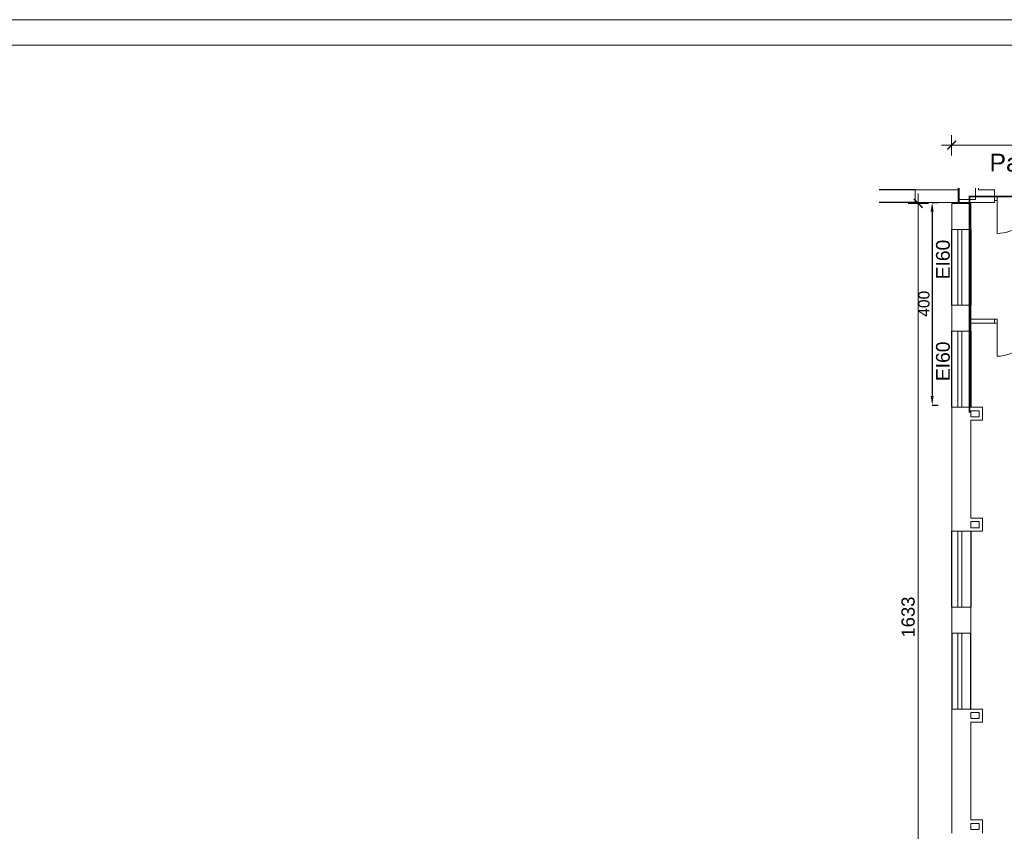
# Model space of a CAD drawing. Header units: millimetres. Extents: x 126553 to 403692, y -95821 to 38049.
# Tile 181 of 256: x 218496 to 220439, y 14755 to 16357. Entities that reach past the tile are written whole.
import ezdxf

# ---------------------------------------------------------------- set-up
doc = ezdxf.new("R2010")
doc.units = ezdxf.units.MM
doc.linetypes.add('ACAD_ISO02W100', pattern=[15, 12, -3])
for name, color, linetype, lineweight in [('ekspertyza', 7, 'Continuous', 30), ('OKNA', 7, 'Continuous', 13), ('opisy', 7, 'Continuous', 18), ('ramki', 250, 'Continuous', 13), ('WAW_P-POŻ', 10, 'Continuous', 9), ('WYMIAR', 7, 'Continuous', 18), ('ŚCIANY GRUBE', 7, 'Continuous', 20)]:
    doc.layers.add(name, color=color, linetype=linetype, lineweight=lineweight)
doc.layers.add('WENTYLE_WADLIWE', color=1, linetype='Continuous')
doc.layers.add('WIDOK', color=7, linetype='Continuous')
doc.styles.add('Arial', font='arial.ttf')
doc.dimstyles.new('100 moje', dxfattribs={"dimtxt": 22, "dimasz": 12, "dimexe": 12, "dimexo": 20, "dimgap": 3, "dimtad": 1, "dimdec": 1, "dimrnd": 0.5, "dimtxsty": 'Standard', "dimblk1": 'ARCHTICK', "dimblk2": 'ARCHTICK', "dimsah": 1, "dimcen": 0.1, "dimdle": 10, "dimclrd": 256, "dimclre": 256, "dimclrt": 256, "dimadec": 0, "dimazin": 0, "dimtfac": 1, "dimtdec": 1, "dimtofl": 0, "dimtmove": 1, "dimatfit": 3, "dimfxl": 12, "dimfxlon": 1, "dimtolj": 1, "dimtzin": 0, "dimarcsym": 0})
doc.dimstyles.new('A_100', dxfattribs={"dimtxt": 26, "dimasz": 2, "dimexe": 0, "dimexo": 5, "dimgap": 0.01, "dimtad": 0, "dimdec": 4, "dimrnd": 0.5, "dimdsep": 46, "dimtxsty": 'Arial', "dimblk1": 'K', "dimblk2": 'K', "dimsah": 1, "dimcen": 10, "dimse1": 1, "dimse2": 1, "dimclrd": 256, "dimclre": 256, "dimclrt": 1, "dimadec": 0, "dimazin": 0, "dimtfac": 0.5, "dimtdec": 4, "dimtmove": 0, "dimatfit": 3, "dimldrblk": 'K', "dimfxl": 1, "dimtvp": 0.75, "dimtolj": 1, "dimtzin": 0, "dimlwd": 13, "dimarcsym": 0})

# ---------------------------------------------------------------- blocks, each defined once
blk = doc.blocks.new('*D2546')
at = {"layer": 'Defpoints', "color": 0, "linetype": 'Continuous', "lineweight": 60, "transparency": 16777216}
for p in [(220295.6, 15996.4), (220293.9, 15596.4), (220296.2, 15596.4)]:
    blk.add_point(p, dxfattribs=at)
at = {"layer": 'ekspertyza', "linetype": 'Continuous', "lineweight": -2, "transparency": 16777216}
for p, q in [((220296.2, 15996.4), (220308.2, 15996.4)), ((220296.2, 15978.4), (220296.2, 15614.4)), ((220296.2, 15596.4), (220308.2, 15596.4))]:
    blk.add_line(p, q, dxfattribs=at)
at = {"layer": 'ekspertyza', "linetype": 'Continuous', "lineweight": 60, "transparency": 16777216}
for points in [[(220293.2, 15978.4), (220299.2, 15978.4), (220296.2, 15996.4)], [(220293.2, 15614.4), (220299.2, 15614.4), (220296.2, 15596.4)]]:
    blk.add_solid(points, dxfattribs=at)
at = {"layer": 'ekspertyza', "linetype": 'Continuous', "lineweight": 20, "transparency": 16777216, "insert": (220280, 15796.4), "char_height": 22, "attachment_point": 5, "rotation": 90, "style": 'Arial'}
blk.add_mtext('\\A1;400', dxfattribs=at)
blk = doc.blocks.new('K')
for p, q in [((0, 10), (0, -10)), ((-10, 0), (10, 0)), ((4.24, 4.24), (-4.24, -4.24))]:
    blk.add_line(p, q)
blk.add_trace([(-4.77, -3.71), (-3.71, -4.77), (3.71, 4.77), (4.77, 3.71)])
blk = doc.blocks.new('*D2971')
at = {"layer": 'Defpoints', "color": 0, "linetype": 'ByBlock', "lineweight": -3}
for p in [(220334.7, 15994.4), (220268.8, 14361.4), (220320.7, 14361.4)]:
    blk.add_point(p, dxfattribs=at)
at = {"layer": 'WYMIAR', "linetype": 'ByBlock', "lineweight": 13}
blk.add_line((220268.8, 15992.4), (220268.8, 14363.4), dxfattribs=at)
at = {"layer": 'WYMIAR', "linetype": 'ByBlock', "lineweight": 13, "xscale": 2, "yscale": 2, "zscale": 2}
for p, rotation in [((220268.8, 15994.4), 90), ((220268.8, 14361.4), 270)]:
    blk.add_blockref('K', p, dxfattribs=dict(at, rotation=rotation))
at = {"layer": 'WYMIAR', "color": 7, "linetype": 'ByBlock', "insert": (220248.9, 15177.9), "char_height": 26, "attachment_point": 5, "rotation": 90, "style": 'Arial'}
blk.add_mtext('\\A1;1633', dxfattribs=at)
blk = doc.blocks.new('*D2972')
at = {"layer": 'Defpoints', "color": 0, "linetype": 'ByBlock', "lineweight": -3}
for p in [(220760.7, 16109.4), (220334.7, 15994.4), (220760.7, 15996.4)]:
    blk.add_point(p, dxfattribs=at)
at = {"layer": 'WYMIAR', "linetype": 'ByBlock', "lineweight": 13}
blk.add_line((220336.7, 16109.4), (220758.7, 16109.4), dxfattribs=at)
at = {"layer": 'WYMIAR', "linetype": 'ByBlock', "lineweight": 13, "xscale": 2, "yscale": 2, "zscale": 2, "rotation": 180}
blk.add_blockref('K', (220334.7, 16109.4), dxfattribs=at)
at = {"layer": 'WYMIAR', "linetype": 'ByBlock', "lineweight": 13, "xscale": 2, "yscale": 2, "zscale": 2}
blk.add_blockref('K', (220760.7, 16109.4), dxfattribs=at)
at = {"layer": 'WYMIAR', "color": 7, "linetype": 'ByBlock', "insert": (220547.7, 16129.3), "char_height": 26, "attachment_point": 5, "style": 'Arial'}
blk.add_mtext('\\A1;426', dxfattribs=at)
blk = doc.blocks.new('*D2984')
at = {"layer": 'Defpoints', "color": 0, "linetype": 'ByBlock', "lineweight": -3}
for p in [(220347.7, 15996.4), (214957.2, 12749.4), (220435.7, 12749.4)]:
    blk.add_point(p, dxfattribs=at)
at = {"layer": 'WYMIAR', "linetype": 'ByBlock', "lineweight": 13}
blk.add_line((214957.2, 15994.4), (214957.2, 12751.4), dxfattribs=at)
at = {"layer": 'WYMIAR', "linetype": 'ByBlock', "lineweight": 13, "xscale": 2, "yscale": 2, "zscale": 2}
for p, rotation in [((214957.2, 15996.4), 90), ((214957.2, 12749.4), 270)]:
    blk.add_blockref('K', p, dxfattribs=dict(at, rotation=rotation))
at = {"layer": 'WYMIAR', "color": 7, "linetype": 'ByBlock', "insert": (214937.3, 14372.9), "char_height": 26, "attachment_point": 5, "rotation": 90, "style": 'Arial'}
blk.add_mtext('\\A1;3247', dxfattribs=at)

msp = doc.modelspace()

# ---------------------------------------------------------------- linework, layer by layer
at = {"layer": 'OKNA'}
for p, q in [((220346.72702, 15793.36048), (220346.72702, 15943.36048)), ((220354.72702, 15793.36048), (220354.72702, 15943.36048)), ((220346.72702, 15592.36048), (220346.72702, 15742.36048)), ((220354.72702, 15592.36048), (220354.72702, 15742.36048)), ((220346.72702, 15197.36048), (220346.72702, 15347.36048)), ((220354.72702, 15197.36048), (220354.72702, 15347.36048)), ((220346.72702, 15146.36048), (220346.72702, 14996.36048)), ((220354.72702, 15146.36048), (220354.72702, 14996.36048))]:
    msp.add_line(p, q, dxfattribs=at)
at = {"layer": 'opisy', "color": 7}
for points in [[(220424.39176, 16000.4009), (220424.39176, 16008.2009), (220419.35404, 16008.2009), (220419.35404, 16000.4009)], [(220424.39176, 15758.09075), (220424.39176, 15765.89075), (220419.35404, 15765.89075), (220419.35404, 15758.09075)]]:
    msp.add_lwpolyline(points, close=True, dxfattribs=at)
for points in [[(220424.39176, 16000.4009), (220424.39176, 15935.4009)], [(220424.39176, 15758.09075), (220424.39176, 15693.09075)]]:
    msp.add_lwpolyline(points, dxfattribs=at)
for centre in [(220425.70719, 15999.08547), (220425.70719, 15756.77532)]:
    msp.add_arc(centre, 63.69815, 268.81669913, 1.18330087, dxfattribs=at)
at = {"layer": 'ramki', "color": 0, "ltscale": 0.6}
for points in [[(214683.31194, 16357.33162), (227587.02727, 16357.33162), (227587.02727, 12157.33162), (214683.31194, 12157.33162)], [(214883.31194, 16307.33162), (227537.02727, 16307.33162), (227537.02727, 12207.33162), (214883.31194, 12207.33162)]]:
    msp.add_lwpolyline(points, close=True, dxfattribs=at)
at = {"layer": 'WAW_P-POŻ', "color": 1, "linetype": 'ACAD_ISO02W100', "ltscale": 2, "true_color": 0xff0000, "const_width": 3}
msp.add_lwpolyline([(220369.71981, 15581.35747), (220369.71981, 16008.35747), (220720.72702, 16008.35747), (220720.72702, 15585.30814)], dxfattribs=at)
at = {"layer": 'WIDOK'}
for p, q in [((220262.72702, 16021.36048), (220191.7803, 16021.36048)), ((220262.72702, 15996.36048), (220191.7803, 15996.36048)), ((220334.72702, 15793.36048), (220334.72702, 15943.36048)), ((220372.72702, 15943.36048), (220372.72702, 15793.36048)), ((220334.72702, 15592.36048), (220334.72702, 15742.36048)), ((220372.72702, 15742.36048), (220372.72702, 15592.36048)), ((220334.72702, 15197.36048), (220334.72702, 15347.36048)), ((220372.72702, 15347.36048), (220372.72702, 15197.36048)), ((220334.72702, 15146.36048), (220334.72702, 14996.36048)), ((220372.72702, 14996.36048), (220372.72702, 15146.36048))]:
    msp.add_line(p, q, dxfattribs=at)
at = {"layer": 'ŚCIANY GRUBE'}
for p, q in [((220262.72702, 16021.36048), (220347.72702, 16021.36048)), ((220262.72702, 15996.36048), (220262.72702, 16021.36048)), ((220347.72702, 15996.36048), (220347.72702, 16024.54201)), ((220349.72702, 15996.36048), (220349.72702, 16024.54201)), ((220381.72702, 16024.54201), (220381.72702, 16002.36048)), ((220387.72702, 16024.54201), (220387.72702, 16021.36048)), ((220387.72702, 16021.36048), (220419.23543, 16021.36048)), ((220419.23543, 16021.36048), (220419.23543, 15996.36048)), ((220262.72702, 15996.36048), (220347.72702, 15996.36048)), ((220334.72702, 15994.36048), (220372.72702, 15994.36048)), ((220334.72702, 15943.36048), (220334.72702, 15994.36048)), ((220349.72702, 16002.36048), (220381.72702, 16002.36048)), ((220349.72702, 15996.36048), (220387.72702, 15996.36048)), ((220372.72702, 15943.36048), (220372.72702, 15994.36048)), ((220387.72702, 15996.36048), (220419.23543, 15996.36048)), ((220334.72702, 15943.36048), (220372.72702, 15943.36048)), ((220334.72702, 15793.36048), (220372.72702, 15793.36048)), ((220334.72702, 15742.36048), (220334.72702, 15793.36048)), ((220372.72702, 15742.36048), (220372.72702, 15793.36048)), ((220419.35404, 15765.89075), (220372.72702, 15765.89075)), ((220419.35404, 15758.09075), (220372.72702, 15758.09075)), ((220334.72702, 15742.36048), (220372.72702, 15742.36048)), ((220334.72702, 15592.36048), (220372.72702, 15592.36048)), ((220334.72702, 15347.36048), (220334.72702, 15592.36048)), ((220372.72702, 15592.36048), (220395.72702, 15592.36048)), ((220372.72702, 15585.36048), (220388.72702, 15585.36048)), ((220372.72702, 15573.36048), (220372.72702, 15585.36048)), ((220388.72702, 15573.36048), (220388.72702, 15585.36048)), ((220395.72702, 15566.36048), (220395.72702, 15592.36048)), ((220372.72702, 15573.36048), (220388.72702, 15573.36048)), ((220372.72702, 15566.36048), (220395.72702, 15566.36048)), ((220372.72702, 15373.36048), (220372.72702, 15566.36048)), ((220372.72702, 15373.36048), (220395.72702, 15373.36048)), ((220395.72702, 15347.36048), (220395.72702, 15373.36048)), ((220372.72702, 15354.36048), (220372.72702, 15366.36048)), ((220372.72702, 15366.36048), (220388.72702, 15366.36048)), ((220372.72702, 15354.36048), (220388.72702, 15354.36048)), ((220388.72702, 15354.36048), (220388.72702, 15366.36048)), ((220334.72702, 15347.36048), (220372.72702, 15347.36048)), ((220372.72702, 15347.36048), (220395.72702, 15347.36048)), ((220334.72702, 15197.36048), (220372.72702, 15197.36048)), ((220334.72702, 15146.36048), (220334.72702, 15197.36048)), ((220372.72702, 15146.36048), (220372.72702, 15197.36048)), ((220334.72702, 15146.36048), (220372.72702, 15146.36048)), ((220334.72702, 14996.36048), (220372.72702, 14996.36048)), ((220334.72702, 14751.36048), (220334.72702, 14996.36048)), ((220372.72702, 14996.36048), (220395.72702, 14996.36048)), ((220372.72702, 14989.36048), (220388.72702, 14989.36048)), ((220372.72702, 14977.36048), (220372.72702, 14989.36048)), ((220388.72702, 14977.36048), (220388.72702, 14989.36048)), ((220395.72702, 14970.36048), (220395.72702, 14996.36048)), ((220372.72702, 14977.36048), (220388.72702, 14977.36048)), ((220372.72702, 14970.36048), (220395.72702, 14970.36048)), ((220372.72702, 14777.36048), (220372.72702, 14970.36048)), ((220372.72702, 14777.36048), (220395.72702, 14777.36048)), ((220372.72702, 14758.36048), (220372.72702, 14770.36048)), ((220372.72702, 14770.36048), (220388.72702, 14770.36048)), ((220388.72702, 14758.36048), (220388.72702, 14770.36048)), ((220395.72702, 14751.36048), (220395.72702, 14777.36048)), ((220372.72702, 14758.36048), (220388.72702, 14758.36048))]:
    msp.add_line(p, q, dxfattribs=at)

# ---------------------------------------------------------------- texts
at = {"layer": 'WENTYLE_WADLIWE', "color": 1, "true_color": 0xff0000, "char_height": 27.2, "width": 44.4174403, "attachment_point": 1, "rotation": 90, "style": 'Arial'}
for insert in [(220303.79139, 15844.71559), (220303.79139, 15643.71559)]:
    msp.add_mtext('{\\C1;EI60}', dxfattribs=dict(at, insert=insert))
at = {"layer": 'WYMIAR', "color": 5, "insert": (220409.33731, 16092.79852), "char_height": 35, "width": 445.967337, "attachment_point": 1}
msp.add_mtext('{\\fArial|b0|i0|c238|p34;Pawilon B}', dxfattribs=at)

# ---------------------------------------------------------------- dimensions: what is measured, and where the dimension line sits
at = {"layer": 'ekspertyza', "color": 7, "linetype": 'Continuous', "lineweight": 20}
dim = msp.add_linear_dim(base=(220296.2273, 15596.36432), p1=(220295.63291, 15996.36048), p2=(220293.88045, 15596.36432), angle=90, dimstyle='100 moje', override={"dimasz": 18, "dimgap": 5, "dimtxsty": 'Arial'}, dxfattribs=at)
dim.commit()
dim.dimension.update_dxf_attribs({"geometry": '*D2546', "text_midpoint": (220279.99469, 15796.3624)})
at = {"layer": 'WYMIAR', "color": 0, "linetype": 'ByBlock'}
dim = msp.add_linear_dim(base=(220760.72702, 16109.40873), p1=(220334.72702, 15994.36048), p2=(220760.72702, 15996.36048), dimstyle='A_100', override={"dimclrt": 7, "dimtmove": 1}, dxfattribs=at)
dim.commit()
dim.dimension.update_dxf_attribs({"geometry": '*D2972', "text_midpoint": (220547.72702, 16129.32107)})
for base, p1, p2, picture, middle in [((214957.23434, 12749.36067), (220347.72702, 15996.36048), (220435.72702, 12749.36067), '*D2984', (214937.30869, 14372.86057)), ((220268.82797, 14361.36067), (220334.72702, 15994.36048), (220320.72702, 14361.36067), '*D2971', (220248.90232, 15177.86057))]:
    dim = msp.add_linear_dim(base=base, p1=p1, p2=p2, angle=90, dimstyle='A_100', override={"dimclrt": 7, "dimtmove": 1}, dxfattribs=at)
    dim.commit()
    dim.dimension.update_dxf_attribs({"geometry": picture, "text_midpoint": middle})

doc.saveas('drawing.dxf')
